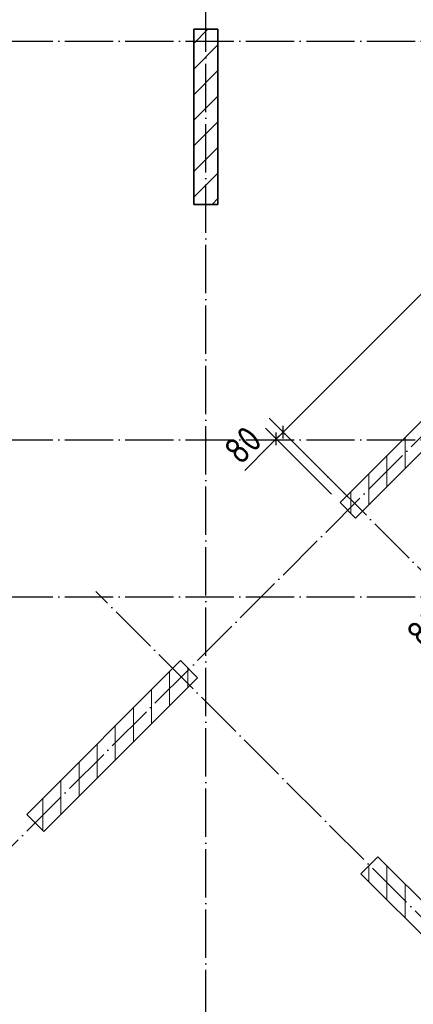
# Model space of a CAD drawing. Header units: millimetres. Extents: x -49773 to 2322955, y -3321 to 58485.
# Tile 181 of 256: x 805153 to 808413, y 19941 to 28093. Entities that reach past the tile are written whole.
import ezdxf

# ---------------------------------------------------------------- set-up
doc = ezdxf.new("R2010")
doc.units = ezdxf.units.MM
doc.linetypes.add('______11', pattern=[500, 400, -50, 0, -50])
doc.linetypes.add('______5', pattern=[1100, 800, -100, 100, -100])
doc.layers.add('Осевая линия_ общее', color=7, linetype='______5', lineweight=13, true_color=0xa0a0a0)
doc.layers.add('Размерная линия_ общее', color=7, linetype='Continuous', lineweight=13)
doc.layers.add('Стена_ общее', color=7, linetype='Continuous', lineweight=35)
doc.styles.add('ISOCPEUR', font='txt')

msp = doc.modelspace()

# ---------------------------------------------------------------- linework, layer by layer
at = {"color": 7, "linetype": 'Continuous', "lineweight": 35, "transparency": 33554687}
for p, q in [((806594.9, 28013.6), (806594.9, 26563.6)), ((806794.9, 28013.6), (806594.9, 28013.6)), ((806794.9, 26563.6), (806794.9, 28013.6)), ((806594.9, 26563.6), (806794.9, 26563.6)), ((806483.9, 22786.1), (805211.1, 21513.3)), ((806625.3, 22644.6), (806483.9, 22786.1)), ((805352.5, 21371.8), (806625.3, 22644.6)), ((805211.1, 21513.3), (805352.5, 21371.8)), ((808120.8, 21163.2), (807979.4, 21021.8)), ((809146.1, 20137.9), (808120.8, 21163.2)), ((807979.4, 21021.8), (809004.7, 19996.5))]:
    msp.add_line(p, q, dxfattribs=at)
at = {"color": 253, "linetype": '______11', "lineweight": 18, "true_color": 0xababab, "transparency": 33554687}
for p, q in [((806594.9, 27896), (806712.6, 28013.6)), ((806594.9, 27471.7), (806794.9, 27671.7)), ((806594.9, 27047.4), (806794.9, 27247.4)), ((806594.9, 26623.2), (806794.9, 26823.2)), ((806394.9, 22414.3), (806394.9, 22697.1)), ((806094.9, 22114.3), (806094.9, 22397.1)), ((805794.9, 21814.3), (805794.9, 22097.1)), ((805494.9, 21514.3), (805494.9, 21797.1)), ((808194.9, 20806.3), (808194.9, 21089.1))]:
    msp.add_line(p, q, dxfattribs=at)
at = {"color": 253, "linetype": '______5', "lineweight": 18, "true_color": 0xababab, "transparency": 33554687}
for p, q in [((806594.9, 27683.8), (806794.9, 27883.8)), ((806594.9, 27259.6), (806794.9, 27459.6)), ((806594.9, 26835.3), (806794.9, 27035.3)), ((806747.5, 26563.6), (806794.9, 26611)), ((806544.9, 22564.3), (806544.9, 22725)), ((806244.9, 22264.3), (806244.9, 22547.1)), ((805944.9, 21964.3), (805944.9, 22247.1)), ((805644.9, 21664.3), (805644.9, 21947.1)), ((805344.9, 21379.4), (805344.9, 21647.1)), ((808044.9, 20956.3), (808044.9, 21087.3)), ((808344.9, 20656.3), (808344.9, 20939.1))]:
    msp.add_line(p, q, dxfattribs=at)
at = {"layer": 'Осевая линия_ общее', "color": 253, "linetype": '______11', "lineweight": -3, "true_color": 0xa0a0a0, "transparency": 33554687}
for p, q in [((806694.9, 6823.6), (806694.9, 56903.6)), ((798847.1, 15007.9), (815358.1, 31518.8)), ((795524.9, 27913.6), (818554.9, 27913.6)), ((813682.2, 18331.3), (807219.3, 24794.2)), ((795524.9, 24613.6), (824344.9, 24613.6)), ((812246.8, 16895.8), (805783.8, 23358.8)), ((795524.9, 23313.6), (824344.9, 23313.6))]:
    msp.add_line(p, q, dxfattribs=at)
at = {"layer": 'Размерная линия_ общее', "color": 7, "linetype": 'Continuous', "lineweight": 13, "transparency": 33554687}
for p, q in [((807335, 24678.6), (813034.2, 30377.8)), ((807306.7, 24650.3), (807219.4, 24563.6)), ((807278.4, 24622), (807225.4, 24569)), ((807278.4, 24622), (807335, 24678.6)), ((807219.4, 24563.6), (807017.2, 24361.4))]:
    msp.add_line(p, q, dxfattribs=at)
at = {"layer": 'Размерная линия_ общее', "color": 253, "linetype": 'Continuous', "lineweight": -3, "true_color": 0xa0a0a0, "transparency": 33554687}
for p, q in [((807278.4, 24622), (807190, 24710.4)), ((807335, 24678.6), (807246.6, 24766.9)), ((807278.4, 24622), (807366.8, 24533.6)), ((807278.4, 24622), (807735.5, 24164.9)), ((807335, 24678.6), (807423.3, 24590.2)), ((807335, 24678.6), (807792, 24221.5))]:
    msp.add_line(p, q, dxfattribs=at)
at = {"layer": 'Размерная линия_ общее', "color": 7, "linetype": 'Continuous', "lineweight": 25, "transparency": 33554687}
for p, q in [((807335, 24625.5), (807335, 24731.6)), ((807278.4, 24569), (807278.4, 24675))]:
    msp.add_line(p, q, dxfattribs=at)
at = {"layer": 'Стена_ общее', "color": 7, "linetype": 'Continuous', "lineweight": 35, "transparency": 33554687}
for p, q in [((813986.3, 30274.3), (807806.2, 24094.2)), ((807933.4, 23966.9), (814113.6, 30147)), ((807806.2, 24094.2), (807933.4, 23966.9))]:
    msp.add_line(p, q, dxfattribs=at)
at = {"layer": 'Стена_ общее', "color": 253, "linetype": '______5', "lineweight": 18, "true_color": 0xababab, "transparency": 33554687}
for p, q in [((808344.9, 24378.4), (808344.9, 24633)), ((808044.9, 24078.4), (808044.9, 24333))]:
    msp.add_line(p, q, dxfattribs=at)
at = {"layer": 'Стена_ общее', "color": 253, "linetype": '______11', "lineweight": 18, "true_color": 0xababab, "transparency": 33554687}
for p, q in [((808194.9, 24228.4), (808194.9, 24483)), ((807894.9, 24005.4), (807894.9, 24183))]:
    msp.add_line(p, q, dxfattribs=at)

# ---------------------------------------------------------------- texts
at = {"layer": 'Размерная линия_ общее', "color": 7, "linetype": 'Continuous', "lineweight": 25, "transparency": 33554687, "char_height": 220, "width": 403.927, "attachment_point": 7, "rotation": 45, "style": 'ISOCPEUR'}
for insert in [(806981.8, 24396.7), (808491.9, 22877.7)]:
    msp.add_mtext('\\W0.87;80', dxfattribs=dict(at, insert=insert))

doc.saveas('drawing.dxf')
